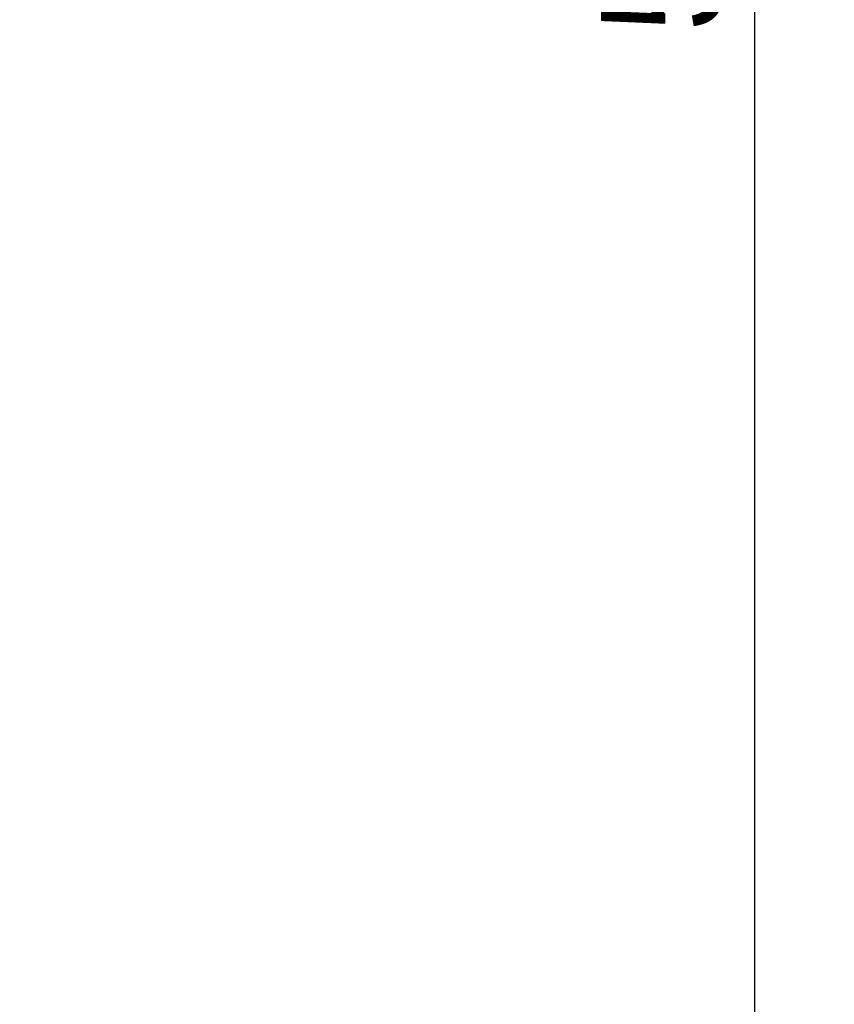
# Model space of a CAD drawing. Header units: millimetres. Extents: x 0 to 420, y 0 to 297.
# Tile 59 of 62: x 337 to 357, y 183 to 208. Entities that reach past the tile are written whole.
import ezdxf

# ---------------------------------------------------------------- set-up
doc = ezdxf.new("R2010")
doc.units = ezdxf.units.MM
doc.layers.add('QUOTE', color=174, linetype='Continuous')
doc.styles.add('SLDTEXTSTYLE3', font='TXT', dxfattribs={"width": 0.75})
doc.dimstyles.new('SLDDIMSTYLE0', dxfattribs={"dimtxt": 3, "dimasz": 3, "dimexe": 0, "dimexo": 0.0625, "dimgap": 0.75, "dimtad": 1, "dimlfac": 7.034104, "dimrnd": 1e-09, "dimzin": 12, "dimdsep": 46, "dimtxsty": 'SLDTEXTSTYLE3', "dimsah": 1, "dimcen": 0.09, "dimadec": 0, "dimazin": 3, "dimtfac": 1, "dimtdec": 3, "dimtofl": 0, "dimtmove": 0, "dimatfit": 3, "dimfxl": 0, "dimfrac": 2, "dimtolj": 1, "dimtzin": 12, "dimarcsym": 0})

# ---------------------------------------------------------------- blocks, each defined once
blk = doc.blocks.new('_D_2')
at = {"layer": 'QUOTE'}
for p, q in [((321.759, 248.71), (357.032, 248.71)), ((355.032, 176.334), (355.032, 248.71)), ((339.823, 176.334), (357.032, 176.334))]:
    blk.add_line(p, q, dxfattribs=at)
for points in [[(355.032, 248.71), (354.532, 245.71), (355.532, 245.71)], [(355.032, 176.334), (355.532, 179.334), (354.532, 179.334)]]:
    blk.add_solid(points, dxfattribs=at)
at = {"layer": 'QUOTE', "insert": (351.165, 207.534), "char_height": 3, "attachment_point": 1, "rotation": 90, "style": 'SLDTEXTSTYLE3'}
blk.add_mtext('509,1', dxfattribs=at)

msp = doc.modelspace()

# ---------------------------------------------------------------- dimensions: what is measured, and where the dimension line sits
at = {"layer": 'QUOTE'}
dim = msp.add_linear_dim(base=(355.032, 248.7098), p1=(337.8231, 176.3338), p2=(319.7594, 248.7098), angle=90, dimstyle='SLDDIMSTYLE0', dxfattribs=at)
dim.commit()
dim.dimension.update_dxf_attribs({"geometry": '_D_2', "text_midpoint": (355.032, 212.5218), "dimtype": 160})

doc.saveas('drawing.dxf')
